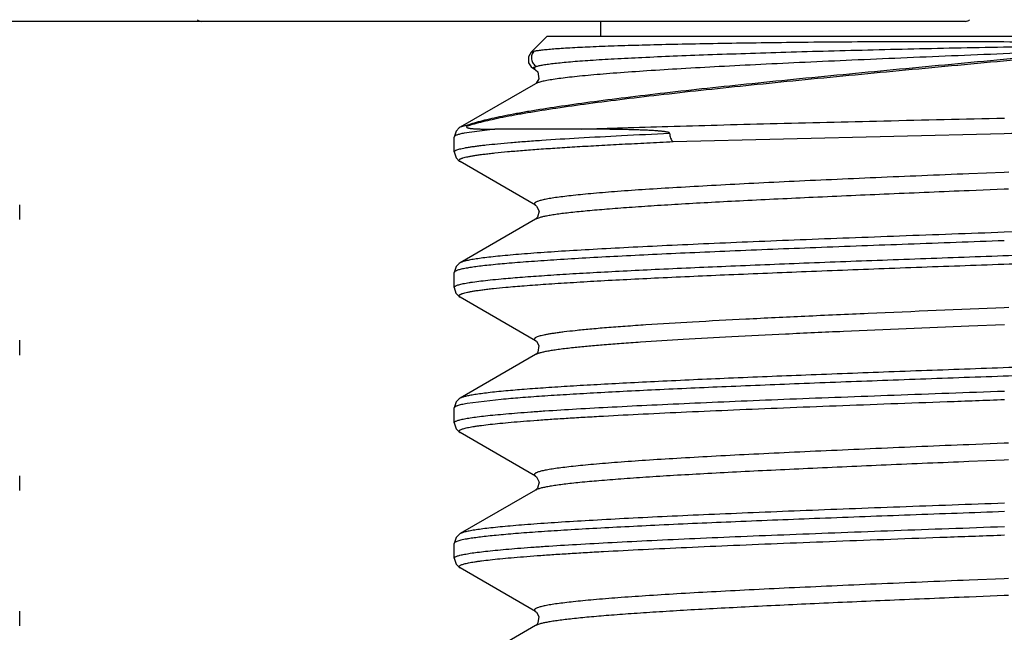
# Model space of a CAD drawing. Header units: inches. Extents: x 0 to 22, y 0 to 17.
# Tile 50 of 106: x 8.356 to 8.558, y 9.072 to 9.198. Entities that reach past the tile are written whole.
import ezdxf

# ---------------------------------------------------------------- set-up
doc = ezdxf.new("R2010")
doc.units = ezdxf.units.IN
doc.header["$LTSCALE"] = 1.21
doc.header["$MEASUREMENT"] = 0
doc.layers.get('0').update_dxf_attribs({"linetype": 'CONTINUOUS'})

msp = doc.modelspace()

# ---------------------------------------------------------------- linework, layer by layer
at = {"color": 7, "linetype": 'CONTINUOUS'}
for p, q in [((8.55005, 9.19755), (8.3263, 9.19755)), ((8.4753, 9.19755), (8.4753, 9.19445)), ((8.4643, 9.19445), (8.46107, 9.19121)), ((8.6763, 9.19445), (8.4643, 9.19445)), ((8.46107, 9.19121), (8.4617, 9.19145)), ((8.46155, 9.18787), (8.46199, 9.18762)), ((8.46168, 9.18818), (8.46212, 9.18831)), ((8.46178, 9.18778), (8.46198, 9.18762)), ((8.46198, 9.18762), (8.46242, 9.18718)), ((8.46199, 9.18477), (8.44654, 9.17584)), ((8.46201, 9.18479), (8.46198, 9.18477)), ((8.44829, 9.17635), (8.44654, 9.17584)), ((8.44654, 9.17584), (8.44654, 9.17583)), ((8.45363, 9.17545), (8.44738, 9.17464)), ((8.47141, 9.17545), (8.45363, 9.17545)), ((8.4453, 9.17079), (8.4453, 9.17383)), ((8.49013, 9.17289), (8.55799, 9.17458)), ((8.46199, 9.15984), (8.44654, 9.16879)), ((8.55799, 9.1666), (8.55073, 9.1663)), ((8.55891, 9.16663), (8.55799, 9.1666)), ((8.55795, 9.16313), (8.55079, 9.16284)), ((8.55887, 9.16317), (8.55795, 9.16313)), ((8.3563, 9.15691), (8.3563, 9.15994)), ((8.46199, 9.157), (8.44654, 9.14807)), ((8.46275, 9.1573), (8.46199, 9.157)), ((8.57024, 9.15473), (8.55799, 9.1543)), ((8.44654, 9.14807), (8.44654, 9.14806)), ((8.4453, 9.14302), (8.4453, 9.14606)), ((8.46199, 9.13208), (8.44654, 9.14102)), ((8.5589, 9.13886), (8.55799, 9.13883)), ((8.558, 9.13536), (8.55073, 9.13506)), ((8.3563, 9.12914), (8.3563, 9.13217)), ((8.46199, 9.12923), (8.44654, 9.1203)), ((8.46217, 9.12933), (8.46199, 9.12923)), ((8.44654, 9.1203), (8.44654, 9.12029)), ((8.45496, 9.12004), (8.44795, 9.1192)), ((8.4453, 9.11525), (8.4453, 9.11829)), ((8.46199, 9.1043), (8.44654, 9.11325)), ((8.55796, 9.11106), (8.55074, 9.11076)), ((8.55888, 9.11109), (8.55796, 9.11106)), ((8.55796, 9.10759), (8.55074, 9.10729)), ((8.55888, 9.10763), (8.55796, 9.10759)), ((8.3563, 9.10137), (8.3563, 9.1044)), ((8.46199, 9.10146), (8.44654, 9.09253)), ((8.4622, 9.10157), (8.46199, 9.10146)), ((8.44654, 9.09253), (8.44654, 9.09252)), ((8.4453, 9.08748), (8.4453, 9.09052)), ((8.46199, 9.07654), (8.44654, 9.08548)), ((8.55796, 9.08329), (8.5508, 9.08299)), ((8.55887, 9.08332), (8.55796, 9.08329)), ((8.55796, 9.07982), (8.5508, 9.07953)), ((8.55887, 9.07986), (8.55796, 9.07982)), ((8.3563, 9.0736), (8.3563, 9.07663)), ((8.4629, 9.07404), (8.46199, 9.07369)), ((8.46199, 9.07369), (8.44654, 9.06476))]:
    msp.add_line(p, q, dxfattribs=at)
for points in [[(8.46107, 9.19121), (8.46051, 9.19026), (8.46056, 9.18905), (8.46107, 9.18823), (8.46155, 9.18787)], [(8.46242, 9.18718), (8.46267, 9.18579), (8.46212, 9.18487), (8.46201, 9.18479)], [(8.44654, 9.17583), (8.44636, 9.17572), (8.44569, 9.17507), (8.4453, 9.17383)], [(8.4453, 9.17079), (8.44569, 9.16955), (8.44636, 9.1689), (8.44654, 9.16879)], [(8.46199, 9.15984), (8.46219, 9.15969), (8.4627, 9.15866)], [(8.4622, 9.15717), (8.462, 9.15701), (8.46198, 9.157)], [(8.4627, 9.15866), (8.46239, 9.15739), (8.4622, 9.15717)], [(8.44654, 9.14806), (8.44631, 9.14792), (8.44569, 9.1473), (8.4453, 9.14606)], [(8.4453, 9.14302), (8.44565, 9.14184), (8.44631, 9.14116), (8.44654, 9.14102)], [(8.46199, 9.13208), (8.46214, 9.13197), (8.46267, 9.13108), (8.46247, 9.12976), (8.46228, 9.12948)], [(8.46228, 9.12948), (8.46203, 9.12926), (8.46198, 9.12923)], [(8.44654, 9.12029), (8.44636, 9.12018), (8.44569, 9.11953), (8.4453, 9.11829)], [(8.4453, 9.11525), (8.44569, 9.11401), (8.44631, 9.11339), (8.44654, 9.11325)], [(8.46199, 9.1043), (8.46219, 9.10414), (8.46271, 9.1031)], [(8.46271, 9.1031), (8.46238, 9.10184), (8.46219, 9.10162)], [(8.46219, 9.10162), (8.462, 9.10147), (8.46198, 9.10146)], [(8.44654, 9.09252), (8.44631, 9.09238), (8.44569, 9.09176), (8.4453, 9.09052)], [(8.4453, 9.08748), (8.44569, 9.08624), (8.44631, 9.08562), (8.44654, 9.08548)], [(8.46199, 9.07654), (8.46214, 9.07642), (8.46266, 9.07555)], [(8.46266, 9.07555), (8.46247, 9.07422), (8.46228, 9.07394)], [(8.46228, 9.07394), (8.46202, 9.07372), (8.46198, 9.07369)]]:
    msp.add_lwpolyline(points, dxfattribs=at)
for centre, start, end in [((8.39355, 9.19873), 225, 270), ((8.55005, 9.19873), 270, 315)]:
    msp.add_arc(centre, 0.00118, start, end, dxfattribs=at)
for points, knots in [([(8.4617, 9.19145), (8.4618, 9.19148), (8.46202, 9.19152), (8.46254, 9.19161), (8.46333, 9.19171), (8.46443, 9.19183), (8.46576, 9.19194), (8.46731, 9.19205), (8.46979, 9.1922), (8.47341, 9.19238), (8.47835, 9.19256), (8.48406, 9.19274), (8.49048, 9.19289), (8.49758, 9.19304), (8.50528, 9.19316), (8.51658, 9.19331), (8.52846, 9.19341), (8.54082, 9.19346), (8.55051, 9.19345), (8.5587, 9.1934), (8.56532, 9.19332), (8.56864, 9.19326), (8.5703, 9.19322)], [0, 0, 0, 0, 0.002864, 0.00623, 0.014475, 0.024735, 0.036999, 0.051249, 0.067461, 0.10565, 0.151278, 0.203978, 0.263324, 0.328824, 0.399931, 0.476049, 0.640719, 0.727885, 0.817305, 0.908247, 0.954067, 1, 1, 1, 1]), ([(8.57933, 9.19145), (8.57217, 9.19076), (8.55788, 9.18941), (8.53673, 9.18744), (8.5195, 9.1858), (8.50633, 9.18448), (8.49711, 9.18352), (8.48844, 9.18257), (8.48039, 9.18163), (8.47303, 9.18069), (8.46641, 9.17976), (8.46138, 9.17897), (8.45776, 9.17834), (8.45536, 9.17788), (8.45318, 9.17742), (8.45121, 9.17697), (8.44947, 9.17652), (8.44839, 9.1762), (8.44788, 9.17604)], [0, 0, 0, 0, 0.162889, 0.325238, 0.481105, 0.554892, 0.625078, 0.691089, 0.752407, 0.808567, 0.859163, 0.903849, 0.923886, 0.942344, 0.959201, 0.974437, 0.988038, 1, 1, 1, 1]), ([(8.57923, 9.19177), (8.5721, 9.19107), (8.55785, 9.18972), (8.53679, 9.18776), (8.51962, 9.18611), (8.5065, 9.1848), (8.49732, 9.18384), (8.48868, 9.18289), (8.48067, 9.18194), (8.47334, 9.18101), (8.46674, 9.18008), (8.46173, 9.17929), (8.45813, 9.17865), (8.45574, 9.1782), (8.45356, 9.17774), (8.4516, 9.17729), (8.44987, 9.17684), (8.44879, 9.17652), (8.44829, 9.17635)], [0, 0, 0, 0, 0.162904, 0.32526, 0.481125, 0.55491, 0.625091, 0.691098, 0.752411, 0.808566, 0.859159, 0.903842, 0.923879, 0.942337, 0.959195, 0.974431, 0.988035, 1, 1, 1, 1]), ([(8.4617, 9.19145), (8.46149, 9.19124), (8.46116, 9.1907), (8.46107, 9.18977), (8.4614, 9.18889), (8.46186, 9.18846), (8.46212, 9.18831)], [0, 0, 0, 0, 0.249563, 0.499773, 0.750125, 1, 1, 1, 1]), ([(8.57923, 9.19177), (8.57208, 9.19148), (8.5614, 9.19104), (8.54727, 9.19046), (8.53694, 9.19003), (8.52693, 9.18959), (8.51735, 9.18916), (8.50829, 9.18872), (8.49983, 9.18829), (8.49206, 9.18786), (8.48506, 9.18742), (8.47973, 9.18705), (8.47591, 9.18675), (8.47338, 9.18653), (8.47109, 9.18632), (8.46904, 9.1861), (8.46724, 9.18588), (8.46568, 9.18567), (8.46455, 9.18548), (8.46378, 9.18533), (8.46329, 9.18522), (8.46287, 9.18511), (8.46252, 9.185), (8.46223, 9.18489), (8.46206, 9.18482), (8.46199, 9.18477)], [0, 0, 0, 0, 0.182591, 0.272769, 0.361017, 0.446493, 0.528353, 0.605798, 0.678073, 0.744479, 0.804364, 0.857154, 0.880723, 0.902336, 0.921939, 0.939484, 0.954935, 0.968259, 0.97943, 0.984202, 0.988431, 0.992121, 0.995273, 0.997895, 1, 1, 1, 1]), ([(8.46212, 9.18831), (8.46221, 9.18834), (8.46241, 9.1884), (8.46274, 9.18848), (8.46313, 9.18856), (8.46376, 9.18868), (8.46469, 9.18882), (8.46597, 9.18897), (8.46747, 9.18913), (8.46919, 9.18929), (8.47112, 9.18944), (8.47411, 9.18965), (8.47835, 9.1899), (8.48401, 9.19019), (8.49041, 9.19047), (8.49748, 9.19074), (8.50517, 9.191), (8.51341, 9.19126), (8.52213, 9.19151), (8.53126, 9.19174), (8.54072, 9.19197), (8.55043, 9.19218), (8.56031, 9.19236), (8.56694, 9.19245), (8.57028, 9.19248)], [0, 0, 0, 0, 0.002646, 0.005796, 0.009456, 0.013628, 0.023504, 0.035419, 0.049358, 0.065295, 0.083202, 0.103043, 0.148365, 0.200888, 0.260171, 0.325715, 0.396964, 0.473311, 0.55411, 0.638677, 0.726294, 0.816222, 0.907706, 1, 1, 1, 1]), ([(8.46155, 9.18787), (8.46153, 9.18788), (8.4615, 9.1879), (8.46146, 9.18794), (8.46144, 9.18798), (8.46145, 9.18803), (8.46148, 9.18807), (8.46153, 9.18811), (8.4616, 9.18814), (8.46165, 9.18817), (8.46168, 9.18818)], [0, 0, 0, 0, 0.141022, 0.24954, 0.335064, 0.415748, 0.512544, 0.638635, 0.800164, 1, 1, 1, 1]), ([(8.46212, 9.18831), (8.46208, 9.18829), (8.462, 9.18825), (8.46189, 9.18818), (8.46181, 9.18811), (8.46176, 9.18805), (8.46172, 9.18798), (8.46172, 9.18791), (8.46174, 9.18784), (8.46177, 9.1878), (8.46178, 9.18778)], [0, 0, 0, 0, 0.193559, 0.35874, 0.497486, 0.613088, 0.711201, 0.800858, 0.893607, 1, 1, 1, 1]), ([(8.55799, 9.17458), (8.56602, 9.17476), (8.578, 9.17504), (8.59386, 9.17541), (8.60544, 9.17568), (8.61665, 9.17596), (8.62737, 9.17624), (8.6375, 9.17652), (8.64693, 9.1768), (8.65557, 9.17708), (8.66223, 9.17732), (8.66709, 9.17751), (8.67037, 9.17765), (8.67339, 9.17779), (8.67614, 9.17793), (8.67861, 9.17807), (8.68081, 9.17821), (8.68271, 9.17835), (8.68433, 9.1785), (8.68548, 9.17862), (8.68626, 9.17872), (8.68673, 9.17879), (8.68712, 9.17886), (8.68744, 9.17893), (8.68766, 9.17899), (8.68779, 9.17904), (8.68784, 9.17907), (8.68787, 9.17908)], [0, 0, 0, 0, 0.185225, 0.276643, 0.366062, 0.452595, 0.535377, 0.613573, 0.686391, 0.753087, 0.812973, 0.840164, 0.865425, 0.888688, 0.909893, 0.928983, 0.945906, 0.960619, 0.973083, 0.983264, 0.987492, 0.991143, 0.994215, 0.996709, 0.998632, 0.999384, 1, 1, 1, 1]), ([(8.47141, 9.17545), (8.47421, 9.17555), (8.48011, 9.17575), (8.48937, 9.17603), (8.49944, 9.17631), (8.51417, 9.1767), (8.53377, 9.17717), (8.54977, 9.17754), (8.558, 9.17773)], [0, 0, 0, 0, 0.096974, 0.204356, 0.321025, 0.445835, 0.714718, 1, 1, 1, 1]), ([(8.44788, 9.17604), (8.44788, 9.17603), (8.44786, 9.17601), (8.44785, 9.17599), (8.44784, 9.17597), (8.44783, 9.17595), (8.44783, 9.17594), (8.44782, 9.17591), (8.44784, 9.17587), (8.44787, 9.17583), (8.44791, 9.1758), (8.44795, 9.17577), (8.44802, 9.17574), (8.44811, 9.17571), (8.44823, 9.17568), (8.44836, 9.17565), (8.44849, 9.17563), (8.44864, 9.17561), (8.44879, 9.17559), (8.449, 9.17557), (8.44927, 9.17555), (8.44962, 9.17553), (8.44999, 9.17551), (8.45038, 9.17549), (8.45079, 9.17548), (8.45122, 9.17547), (8.45183, 9.17546), (8.45263, 9.17545), (8.45329, 9.17545), (8.45363, 9.17545)], [0, 0, 0, 0, 0.005957, 0.010602, 0.013687, 0.015835, 0.019423, 0.022353, 0.031242, 0.03924, 0.047402, 0.055929, 0.06485, 0.083818, 0.104172, 0.125775, 0.148527, 0.172351, 0.197191, 0.223004, 0.27741, 0.335358, 0.396697, 0.461318, 0.529134, 0.600078, 0.674094, 0.831158, 1, 1, 1, 1]), ([(8.48944, 9.17462), (8.48943, 9.17465), (8.48941, 9.17469), (8.48936, 9.17472), (8.48931, 9.17474), (8.48925, 9.17477), (8.48917, 9.17479), (8.48909, 9.17482), (8.48899, 9.17484), (8.48881, 9.17488), (8.48856, 9.17492), (8.48825, 9.17496), (8.48794, 9.175), (8.48763, 9.17503), (8.48733, 9.17506), (8.48692, 9.17509), (8.48642, 9.17513), (8.48581, 9.17516), (8.48521, 9.1752), (8.48461, 9.17523), (8.48402, 9.17525), (8.48323, 9.17528), (8.48226, 9.17531), (8.4811, 9.17535), (8.47996, 9.17537), (8.47884, 9.17539), (8.47773, 9.17541), (8.47664, 9.17542), (8.47521, 9.17544), (8.47347, 9.17545), (8.47209, 9.17545), (8.47141, 9.17545)], [0, 0, 0, 0, 0.005079, 0.007375, 0.00963, 0.014062, 0.018452, 0.022817, 0.027164, 0.035825, 0.053055, 0.070202, 0.087282, 0.104302, 0.121266, 0.138174, 0.171832, 0.205282, 0.238524, 0.27156, 0.30439, 0.337012, 0.401631, 0.46541, 0.52834, 0.59041, 0.65161, 0.711932, 0.771364, 0.887519, 1, 1, 1, 1]), ([(8.44738, 9.17464), (8.44722, 9.1746), (8.44692, 9.17454), (8.44649, 9.17444), (8.44614, 9.17434), (8.44584, 9.17424), (8.44561, 9.17415), (8.44546, 9.17406), (8.44538, 9.17399), (8.44534, 9.17393), (8.44531, 9.17388), (8.4453, 9.17385), (8.4453, 9.17383)], [0, 0, 0, 0, 0.215755, 0.40427, 0.565686, 0.700285, 0.80864, 0.891985, 0.925126, 0.953361, 0.977769, 1, 1, 1, 1]), ([(8.4453, 9.17079), (8.4453, 9.17081), (8.44531, 9.17085), (8.44535, 9.17092), (8.44541, 9.17098), (8.44549, 9.17104), (8.4456, 9.17109), (8.44578, 9.17118), (8.44606, 9.17128), (8.44648, 9.1714), (8.44698, 9.17152), (8.44758, 9.17164), (8.44826, 9.17176), (8.44904, 9.17188), (8.4499, 9.17199), (8.45085, 9.17211), (8.45229, 9.17228), (8.45431, 9.17248), (8.45699, 9.17272), (8.46, 9.17296), (8.46465, 9.17329), (8.47122, 9.1737), (8.47996, 9.17417), (8.48617, 9.17447), (8.48944, 9.17462)], [0, 0, 0, 0, 0.001371, 0.002925, 0.004789, 0.007042, 0.009726, 0.012867, 0.020573, 0.03023, 0.041864, 0.055487, 0.071102, 0.088708, 0.108298, 0.129858, 0.153375, 0.206222, 0.2667, 0.334635, 0.409837, 0.581146, 0.778632, 1, 1, 1, 1]), ([(8.44654, 9.16879), (8.4465, 9.16881), (8.44644, 9.16884), (8.44637, 9.16891), (8.44632, 9.16897), (8.4463, 9.16904), (8.44631, 9.16911), (8.44635, 9.16918), (8.44641, 9.16924), (8.4465, 9.16931), (8.44661, 9.16937), (8.44675, 9.16943), (8.44691, 9.1695), (8.44718, 9.16959), (8.44758, 9.1697), (8.44815, 9.16982), (8.44881, 9.16995), (8.44958, 9.17008), (8.45045, 9.1702), (8.45142, 9.17033), (8.45249, 9.17046), (8.45411, 9.17064), (8.45638, 9.17086), (8.45939, 9.17111), (8.46278, 9.17137), (8.46653, 9.17162), (8.47062, 9.17188), (8.47506, 9.17213), (8.47981, 9.17239), (8.48487, 9.17264), (8.48834, 9.17281), (8.49013, 9.17289)], [0, 0, 0, 0, 0.002614, 0.004764, 0.006522, 0.008024, 0.009474, 0.011099, 0.013064, 0.015467, 0.018361, 0.021776, 0.025729, 0.030232, 0.040908, 0.053834, 0.069021, 0.086472, 0.106183, 0.12814, 0.152327, 0.178728, 0.238094, 0.306048, 0.382369, 0.466807, 0.559083, 0.658884, 0.765879, 0.879718, 1, 1, 1, 1]), ([(8.48944, 9.17462), (8.48945, 9.17445), (8.48948, 9.17411), (8.48962, 9.17363), (8.48982, 9.17321), (8.49002, 9.17298), (8.49013, 9.17289)], [0, 0, 0, 0, 0.272562, 0.535385, 0.779298, 1, 1, 1, 1]), ([(8.55073, 9.1663), (8.54751, 9.16617), (8.54116, 9.1659), (8.53178, 9.1655), (8.52272, 9.1651), (8.51405, 9.1647), (8.50586, 9.1643), (8.4982, 9.16389), (8.49113, 9.16349), (8.48473, 9.1631), (8.47904, 9.1627), (8.47477, 9.16235), (8.47174, 9.16207), (8.46977, 9.16187), (8.46801, 9.16167), (8.46647, 9.16147), (8.46514, 9.16127), (8.46403, 9.16108), (8.46324, 9.1609), (8.46272, 9.16076), (8.46242, 9.16066), (8.46217, 9.16056), (8.46197, 9.16046), (8.46185, 9.16038), (8.46178, 9.1603), (8.46174, 9.16025), (8.46172, 9.1602), (8.46172, 9.16015), (8.46173, 9.1601), (8.46175, 9.16004), (8.46179, 9.15999), (8.46187, 9.15992), (8.46194, 9.15988), (8.46199, 9.15985)], [0, 0, 0, 0, 0.107468, 0.212231, 0.313424, 0.410201, 0.501766, 0.587353, 0.66626, 0.737828, 0.801473, 0.856668, 0.880958, 0.902973, 0.92267, 0.940018, 0.954984, 0.967543, 0.977689, 0.981861, 0.985438, 0.988428, 0.990848, 0.992735, 0.993501, 0.994171, 0.994769, 0.995332, 0.995903, 0.996522, 0.997223, 0.998027, 1, 1, 1, 1]), ([(8.55079, 9.16284), (8.54531, 9.16261), (8.53467, 9.16216), (8.51926, 9.16148), (8.50714, 9.1609), (8.49816, 9.16043), (8.49206, 9.16008), (8.48644, 9.15974), (8.48133, 9.1594), (8.47676, 9.15905), (8.47277, 9.15871), (8.46982, 9.15842), (8.46776, 9.15818), (8.46645, 9.15801), (8.46529, 9.15783), (8.4643, 9.15766), (8.46347, 9.15749), (8.46297, 9.15737), (8.46275, 9.1573)], [0, 0, 0, 0, 0.186114, 0.362284, 0.524215, 0.598594, 0.667962, 0.731906, 0.79003, 0.84199, 0.887469, 0.926199, 0.942965, 0.957963, 0.971174, 0.982588, 0.992197, 1, 1, 1, 1]), ([(8.55799, 9.1543), (8.55085, 9.15404), (8.54025, 9.15366), (8.5263, 9.15313), (8.5163, 9.15275), (8.50672, 9.15236), (8.49763, 9.15197), (8.4891, 9.15158), (8.48121, 9.1512), (8.47401, 9.15081), (8.46755, 9.15043), (8.46266, 9.1501), (8.45916, 9.14983), (8.45686, 9.14963), (8.45477, 9.14944), (8.45291, 9.14925), (8.45127, 9.14905), (8.44987, 9.14886), (8.4487, 9.14867), (8.44787, 9.1485), (8.44733, 9.14837), (8.44701, 9.14827), (8.44675, 9.14817), (8.4466, 9.1481), (8.44654, 9.14807)], [0, 0, 0, 0, 0.192011, 0.284885, 0.374706, 0.460778, 0.542428, 0.619018, 0.689954, 0.754689, 0.812727, 0.863625, 0.886274, 0.906997, 0.925756, 0.942517, 0.957252, 0.969934, 0.980548, 0.989084, 0.992575, 0.995553, 0.998023, 1, 1, 1, 1]), ([(8.55799, 9.15257), (8.55142, 9.15233), (8.53854, 9.15187), (8.51979, 9.15117), (8.5049, 9.15058), (8.49375, 9.15009), (8.4861, 9.14974), (8.47899, 9.14939), (8.47247, 9.14903), (8.46658, 9.14868), (8.46135, 9.14833), (8.45683, 9.14798), (8.45352, 9.14768), (8.45124, 9.14743), (8.44982, 9.14726), (8.44859, 9.14708), (8.44784, 9.14695), (8.44749, 9.14689)], [0, 0, 0, 0, 0.17838, 0.349343, 0.508493, 0.582336, 0.651712, 0.716174, 0.77531, 0.828744, 0.876137, 0.91719, 0.951646, 0.966334, 0.9793, 0.990525, 1, 1, 1, 1]), ([(8.45491, 9.14476), (8.45619, 9.14488), (8.45895, 9.14511), (8.46339, 9.14543), (8.4684, 9.14576), (8.47397, 9.14608), (8.48005, 9.1464), (8.4891, 9.14685), (8.50146, 9.14739), (8.51733, 9.14804), (8.53434, 9.14868), (8.55213, 9.14932), (8.5642, 9.14975), (8.5703, 9.14996)], [0, 0, 0, 0, 0.033368, 0.071935, 0.115497, 0.163824, 0.216657, 0.273716, 0.39926, 0.537755, 0.686201, 0.84139, 1, 1, 1, 1]), ([(8.44749, 9.14689), (8.44732, 9.14686), (8.447, 9.14679), (8.44656, 9.14669), (8.44618, 9.14659), (8.44587, 9.14648), (8.44563, 9.14638), (8.44547, 9.14629), (8.44538, 9.14622), (8.44534, 9.14617), (8.44531, 9.14611), (8.4453, 9.14608), (8.4453, 9.14606)], [0, 0, 0, 0, 0.216491, 0.405572, 0.56737, 0.702151, 0.810464, 0.893505, 0.926377, 0.954259, 0.978238, 1, 1, 1, 1]), ([(8.45586, 9.14303), (8.45713, 9.14315), (8.45987, 9.14338), (8.46428, 9.1437), (8.46925, 9.14402), (8.47478, 9.14435), (8.48082, 9.14467), (8.4898, 9.14512), (8.50206, 9.14566), (8.51781, 9.1463), (8.53469, 9.14695), (8.55233, 9.14759), (8.56431, 9.14802), (8.57037, 9.14823)], [0, 0, 0, 0, 0.033394, 0.071984, 0.115565, 0.163908, 0.216754, 0.273822, 0.399373, 0.537861, 0.686285, 0.841439, 1, 1, 1, 1]), ([(8.4453, 9.14302), (8.4453, 9.14304), (8.44531, 9.14308), (8.44534, 9.14313), (8.44539, 9.14319), (8.44546, 9.14324), (8.44555, 9.1433), (8.4457, 9.14337), (8.44593, 9.14347), (8.44628, 9.14358), (8.44669, 9.14368), (8.44719, 9.14379), (8.44775, 9.1439), (8.4484, 9.14401), (8.4494, 9.14416), (8.45084, 9.14435), (8.45278, 9.14456), (8.45417, 9.1447), (8.45491, 9.14476)], [0, 0, 0, 0, 0.005594, 0.011814, 0.019125, 0.02782, 0.038072, 0.049986, 0.079036, 0.115283, 0.158856, 0.209818, 0.268197, 0.333995, 0.407201, 0.575749, 0.773531, 1, 1, 1, 1]), ([(8.44654, 9.14102), (8.4465, 9.14104), (8.44645, 9.14107), (8.44637, 9.14114), (8.44632, 9.1412), (8.4463, 9.14127), (8.44631, 9.14133), (8.44634, 9.1414), (8.4464, 9.14146), (8.44648, 9.14153), (8.44659, 9.14159), (8.44672, 9.14165), (8.44688, 9.14171), (8.44714, 9.1418), (8.44752, 9.14191), (8.44806, 9.14203), (8.4487, 9.14216), (8.44943, 9.14228), (8.45027, 9.14241), (8.4512, 9.14254), (8.45223, 9.14266), (8.4538, 9.14284), (8.45502, 9.14296), (8.45586, 9.14303)], [0, 0, 0, 0, 0.011225, 0.02049, 0.028092, 0.034571, 0.040765, 0.047619, 0.055851, 0.065888, 0.077965, 0.092216, 0.108723, 0.127534, 0.172173, 0.226279, 0.289906, 0.363067, 0.445745, 0.537909, 0.639514, 0.750469, 1, 1, 1, 1]), ([(8.55799, 9.13883), (8.5487, 9.13845), (8.53507, 9.13788), (8.51743, 9.13709), (8.50544, 9.13651), (8.49459, 9.13593), (8.48635, 9.13543), (8.48047, 9.13503), (8.47664, 9.13474), (8.47322, 9.13445), (8.47109, 9.13424), (8.47009, 9.13413)], [0, 0, 0, 0, 0.316916, 0.464706, 0.601878, 0.726026, 0.83497, 0.883144, 0.926838, 0.965852, 1, 1, 1, 1]), ([(8.55073, 9.13506), (8.54217, 9.13471), (8.52965, 9.13418), (8.51346, 9.13344), (8.50251, 9.13289), (8.4926, 9.13235), (8.48508, 9.13189), (8.47969, 9.13151), (8.47616, 9.13123), (8.473, 9.13096), (8.47102, 9.13077), (8.47009, 9.13067)], [0, 0, 0, 0, 0.318187, 0.465526, 0.601967, 0.725407, 0.833946, 0.882112, 0.925959, 0.965311, 1, 1, 1, 1]), ([(8.47009, 9.13413), (8.46934, 9.13405), (8.46825, 9.13393), (8.46686, 9.13375), (8.46594, 9.13363), (8.46512, 9.1335), (8.46438, 9.13337), (8.46373, 9.13324), (8.46318, 9.13312), (8.46271, 9.13299), (8.46233, 9.13286), (8.46208, 9.13275), (8.46192, 9.13266), (8.46184, 9.1326), (8.46177, 9.13253), (8.46173, 9.13247), (8.46172, 9.1324), (8.46172, 9.13233), (8.46176, 9.13226), (8.46181, 9.1322), (8.46189, 9.13214), (8.46195, 9.1321), (8.46199, 9.13208)], [0, 0, 0, 0, 0.24965, 0.360453, 0.461779, 0.553538, 0.635647, 0.708042, 0.770726, 0.82375, 0.86722, 0.901362, 0.915089, 0.926728, 0.936481, 0.944698, 0.951954, 0.95906, 0.966874, 0.976054, 0.987015, 1, 1, 1, 1]), ([(8.47009, 9.13067), (8.46913, 9.13057), (8.46776, 9.13041), (8.46604, 9.13018), (8.46497, 9.13001), (8.46405, 9.12985), (8.46329, 9.12968), (8.46275, 9.12954), (8.46239, 9.12942), (8.46224, 9.12936), (8.46217, 9.12933)], [0, 0, 0, 0, 0.360341, 0.51335, 0.647939, 0.7639, 0.861136, 0.939737, 0.972132, 1, 1, 1, 1]), ([(8.57024, 9.12696), (8.56419, 9.12675), (8.55222, 9.12632), (8.5346, 9.12568), (8.51773, 9.12504), (8.50201, 9.1244), (8.48976, 9.12385), (8.48079, 9.1234), (8.47476, 9.12308), (8.46924, 9.12276), (8.46427, 9.12244), (8.45987, 9.12212), (8.45713, 9.12189), (8.45586, 9.12177)], [0, 0, 0, 0, 0.158581, 0.313755, 0.462185, 0.600657, 0.726187, 0.783246, 0.836086, 0.884426, 0.928007, 0.966599, 1, 1, 1, 1]), ([(8.5703, 9.12523), (8.56421, 9.12502), (8.55214, 9.12459), (8.53437, 9.12395), (8.51737, 9.12331), (8.50151, 9.12267), (8.48916, 9.12212), (8.48011, 9.12167), (8.47403, 9.12135), (8.46846, 9.12103), (8.46345, 9.12071), (8.45901, 9.12039), (8.45624, 9.12016), (8.45496, 9.12004)], [0, 0, 0, 0, 0.158535, 0.313676, 0.462086, 0.600551, 0.726089, 0.783156, 0.836008, 0.884363, 0.927962, 0.966575, 1, 1, 1, 1]), ([(8.4453, 9.11525), (8.4453, 9.11527), (8.44531, 9.1153), (8.44534, 9.11536), (8.44538, 9.11541), (8.44547, 9.11548), (8.44562, 9.11557), (8.44585, 9.11567), (8.44615, 9.11577), (8.44651, 9.11587), (8.44694, 9.11597), (8.44744, 9.11607), (8.44799, 9.11617), (8.44887, 9.11631), (8.45012, 9.11649), (8.45181, 9.11669), (8.45376, 9.11689), (8.45595, 9.11709), (8.45838, 9.11729), (8.46106, 9.1175), (8.46507, 9.11778), (8.47064, 9.11812), (8.47794, 9.11852), (8.48602, 9.11893), (8.49482, 9.11933), (8.50425, 9.11974), (8.51424, 9.12014), (8.5247, 9.12054), (8.53555, 9.12095), (8.54669, 9.12135), (8.55421, 9.12162), (8.558, 9.12176)], [0, 0, 0, 0, 0.000455, 0.000956, 0.001535, 0.002216, 0.003932, 0.006165, 0.008942, 0.012274, 0.016168, 0.020625, 0.025646, 0.031232, 0.044092, 0.059187, 0.076486, 0.095961, 0.117572, 0.141272, 0.167012, 0.224398, 0.28924, 0.360996, 0.439058, 0.522769, 0.611422, 0.704269, 0.800526, 0.89938, 1, 1, 1, 1]), ([(8.45586, 9.12177), (8.45523, 9.12171), (8.45404, 9.1216), (8.45235, 9.12141), (8.45087, 9.12123), (8.44959, 9.12105), (8.44853, 9.12087), (8.44777, 9.12071), (8.44728, 9.12058), (8.44698, 9.12049), (8.44674, 9.1204), (8.4466, 9.12033), (8.44654, 9.1203)], [0, 0, 0, 0, 0.200594, 0.380003, 0.537879, 0.673998, 0.788217, 0.880478, 0.918407, 0.950908, 0.978057, 1, 1, 1, 1]), ([(8.44795, 9.1192), (8.44774, 9.11916), (8.44736, 9.11909), (8.44682, 9.11898), (8.44636, 9.11887), (8.44604, 9.11877), (8.44582, 9.11869), (8.44568, 9.11864), (8.44557, 9.11858), (8.44542, 9.11849), (8.4453, 9.11838), (8.4453, 9.11829)], [0, 0, 0, 0, 0.219237, 0.410596, 0.574149, 0.710081, 0.767821, 0.818858, 0.863344, 0.901514, 1, 1, 1, 1]), ([(8.44654, 9.11325), (8.44649, 9.11328), (8.44641, 9.11332), (8.44634, 9.1134), (8.44631, 9.11345), (8.4463, 9.11351), (8.44631, 9.11357), (8.44634, 9.11362), (8.44638, 9.11367), (8.44644, 9.11373), (8.44655, 9.1138), (8.44674, 9.11389), (8.44702, 9.114), (8.44738, 9.1141), (8.4478, 9.11421), (8.44829, 9.11431), (8.44885, 9.11442), (8.44948, 9.11452), (8.45018, 9.11463), (8.45125, 9.11477), (8.45276, 9.11495), (8.45477, 9.11516), (8.45705, 9.11537), (8.45959, 9.11558), (8.46238, 9.1158), (8.46542, 9.11601), (8.4687, 9.11622), (8.47222, 9.11643), (8.47734, 9.11672), (8.48426, 9.11708), (8.49315, 9.1175), (8.50274, 9.11792), (8.51295, 9.11834), (8.52368, 9.11876), (8.53484, 9.11918), (8.54633, 9.1196), (8.55408, 9.11988), (8.558, 9.12002)], [0, 0, 0, 0, 0.001607, 0.002234, 0.00277, 0.003251, 0.003725, 0.004244, 0.004846, 0.005558, 0.006394, 0.008476, 0.011135, 0.014391, 0.018251, 0.02272, 0.027799, 0.033488, 0.039787, 0.046693, 0.062313, 0.080318, 0.100673, 0.123335, 0.148248, 0.175358, 0.204606, 0.235922, 0.269235, 0.341544, 0.420872, 0.506494, 0.597627, 0.693436, 0.793047, 0.895546, 1, 1, 1, 1]), ([(8.55074, 9.11076), (8.54752, 9.11063), (8.54117, 9.11036), (8.53179, 9.10996), (8.52273, 9.10956), (8.51406, 9.10916), (8.50586, 9.10876), (8.4982, 9.10836), (8.49114, 9.10796), (8.48474, 9.10756), (8.47904, 9.10716), (8.47477, 9.10681), (8.47174, 9.10653), (8.46977, 9.10633), (8.46801, 9.10613), (8.46647, 9.10593), (8.46514, 9.10573), (8.46403, 9.10554), (8.46324, 9.10536), (8.46272, 9.10522), (8.46242, 9.10512), (8.46217, 9.10502), (8.46197, 9.10492), (8.46185, 9.10484), (8.46178, 9.10476), (8.46174, 9.10471), (8.46172, 9.10466), (8.46172, 9.10461), (8.46173, 9.10456), (8.46175, 9.1045), (8.46179, 9.10445), (8.46187, 9.10438), (8.46194, 9.10434), (8.46199, 9.10431)], [0, 0, 0, 0, 0.107464, 0.212226, 0.313416, 0.410195, 0.501758, 0.587348, 0.666253, 0.737824, 0.801468, 0.856667, 0.880956, 0.90297, 0.922669, 0.940019, 0.954984, 0.967543, 0.977691, 0.981864, 0.985441, 0.98843, 0.990849, 0.992735, 0.993502, 0.994171, 0.99477, 0.995333, 0.995904, 0.996523, 0.997223, 0.998027, 1, 1, 1, 1]), ([(8.55074, 9.10729), (8.54509, 9.10706), (8.53409, 9.1066), (8.52059, 9.106), (8.51038, 9.10551), (8.50327, 9.10516), (8.49661, 9.1048), (8.49042, 9.10445), (8.48476, 9.10409), (8.47966, 9.10374), (8.47516, 9.10338), (8.47179, 9.10308), (8.46941, 9.10283), (8.46788, 9.10265), (8.46651, 9.10247), (8.46531, 9.1023), (8.46428, 9.10212), (8.46343, 9.10194), (8.46283, 9.10179), (8.46244, 9.10166), (8.46227, 9.1016), (8.4622, 9.10157)], [0, 0, 0, 0, 0.191245, 0.371731, 0.456455, 0.536748, 0.612094, 0.681992, 0.745995, 0.803682, 0.854684, 0.898674, 0.91795, 0.935375, 0.950924, 0.964573, 0.976305, 0.986115, 0.994006, 0.997237, 1, 1, 1, 1]), ([(8.558, 9.09876), (8.55085, 9.0985), (8.54026, 9.09812), (8.52632, 9.09759), (8.51632, 9.09721), (8.50674, 9.09682), (8.49765, 9.09643), (8.48912, 9.09605), (8.48123, 9.09566), (8.47402, 9.09527), (8.46756, 9.09489), (8.46267, 9.09456), (8.45917, 9.09429), (8.45686, 9.09409), (8.45477, 9.0939), (8.45291, 9.09371), (8.45128, 9.09351), (8.44987, 9.09332), (8.4487, 9.09313), (8.44787, 9.09296), (8.44733, 9.09283), (8.44701, 9.09273), (8.44675, 9.09263), (8.4466, 9.09256), (8.44654, 9.09253)], [0, 0, 0, 0, 0.191952, 0.284796, 0.374588, 0.460634, 0.542267, 0.618855, 0.689807, 0.754572, 0.812643, 0.863574, 0.886235, 0.906969, 0.925737, 0.942506, 0.957244, 0.96993, 0.980546, 0.989083, 0.992575, 0.995553, 0.998023, 1, 1, 1, 1]), ([(8.558, 9.09703), (8.55157, 9.0968), (8.53898, 9.09635), (8.52062, 9.09566), (8.50349, 9.09498), (8.49016, 9.0944), (8.48042, 9.09392), (8.47392, 9.09358), (8.46801, 9.09323), (8.46272, 9.09289), (8.4581, 9.09255), (8.45468, 9.09225), (8.4523, 9.09201), (8.45078, 9.09184), (8.44944, 9.09166), (8.44862, 9.09154), (8.44823, 9.09148)], [0, 0, 0, 0, 0.175487, 0.343944, 0.501242, 0.643526, 0.707931, 0.767307, 0.821287, 0.86954, 0.911768, 0.947719, 0.963273, 0.977182, 0.989429, 1, 1, 1, 1]), ([(8.4453, 9.08748), (8.4453, 9.0875), (8.44531, 9.08753), (8.44534, 9.08759), (8.44538, 9.08764), (8.44547, 9.08771), (8.44562, 9.0878), (8.44585, 9.0879), (8.44615, 9.088), (8.44651, 9.0881), (8.44694, 9.0882), (8.44764, 9.08834), (8.44868, 9.08852), (8.45012, 9.08872), (8.45181, 9.08892), (8.45376, 9.08912), (8.45595, 9.08932), (8.45838, 9.08952), (8.46105, 9.08973), (8.46507, 9.09001), (8.47063, 9.09035), (8.47793, 9.09075), (8.48601, 9.09116), (8.49481, 9.09156), (8.50424, 9.09197), (8.51423, 9.09237), (8.5247, 9.09277), (8.53555, 9.09318), (8.54669, 9.09358), (8.55421, 9.09385), (8.558, 9.09399)], [0, 0, 0, 0, 0.000456, 0.000956, 0.001535, 0.002216, 0.003933, 0.006167, 0.008945, 0.012278, 0.016172, 0.02063, 0.031238, 0.044097, 0.059187, 0.076482, 0.095949, 0.117549, 0.141237, 0.166965, 0.224325, 0.289148, 0.360892, 0.438952, 0.522669, 0.611336, 0.704201, 0.800479, 0.899357, 1, 1, 1, 1]), ([(8.44654, 9.08548), (8.44649, 9.08551), (8.44641, 9.08555), (8.44634, 9.08563), (8.44631, 9.08568), (8.4463, 9.08574), (8.44631, 9.0858), (8.44634, 9.08585), (8.44638, 9.0859), (8.44644, 9.08596), (8.44655, 9.08603), (8.44674, 9.08612), (8.44703, 9.08623), (8.44738, 9.08633), (8.4478, 9.08644), (8.44829, 9.08654), (8.44885, 9.08665), (8.44948, 9.08675), (8.45018, 9.08686), (8.45125, 9.087), (8.45276, 9.08718), (8.45478, 9.08739), (8.45705, 9.0876), (8.45959, 9.08781), (8.46238, 9.08803), (8.46542, 9.08824), (8.4687, 9.08845), (8.47221, 9.08866), (8.47733, 9.08895), (8.48426, 9.08931), (8.49314, 9.08973), (8.50273, 9.09015), (8.51294, 9.09057), (8.52368, 9.09099), (8.53484, 9.09141), (8.54633, 9.09183), (8.55408, 9.09211), (8.558, 9.09225)], [0, 0, 0, 0, 0.001607, 0.002234, 0.00277, 0.003251, 0.003725, 0.004244, 0.004847, 0.005559, 0.006396, 0.00848, 0.011141, 0.014398, 0.01826, 0.02273, 0.02781, 0.033501, 0.0398, 0.046705, 0.062322, 0.080324, 0.100671, 0.123321, 0.148222, 0.175321, 0.204555, 0.235859, 0.269161, 0.341455, 0.420777, 0.506402, 0.597547, 0.693373, 0.793003, 0.895524, 1, 1, 1, 1]), ([(8.44823, 9.09148), (8.448, 9.09144), (8.44758, 9.09137), (8.44698, 9.09125), (8.44648, 9.09113), (8.44606, 9.09101), (8.44578, 9.09091), (8.4456, 9.09082), (8.44549, 9.09076), (8.44541, 9.0907), (8.44535, 9.09064), (8.44531, 9.09058), (8.4453, 9.09054), (8.4453, 9.09052)], [0, 0, 0, 0, 0.219647, 0.411252, 0.574871, 0.710665, 0.819018, 0.863185, 0.900935, 0.932625, 0.958861, 0.980714, 1, 1, 1, 1]), ([(8.5508, 9.08299), (8.54758, 9.08286), (8.54122, 9.08259), (8.53184, 9.08219), (8.52277, 9.08179), (8.5141, 9.08139), (8.5059, 9.08099), (8.49823, 9.08059), (8.49116, 9.08019), (8.48476, 9.07979), (8.47906, 9.07939), (8.47478, 9.07904), (8.47175, 9.07876), (8.46978, 9.07856), (8.46802, 9.07836), (8.46647, 9.07816), (8.46514, 9.07797), (8.46403, 9.07777), (8.46324, 9.07759), (8.46273, 9.07745), (8.46242, 9.07735), (8.46217, 9.07725), (8.46197, 9.07715), (8.46185, 9.07707), (8.46178, 9.07699), (8.46174, 9.07694), (8.46172, 9.07689), (8.46172, 9.07684), (8.46173, 9.07679), (8.46175, 9.07673), (8.46179, 9.07668), (8.46187, 9.07661), (8.46194, 9.07657), (8.46199, 9.07654)], [0, 0, 0, 0, 0.107443, 0.21219, 0.313367, 0.410139, 0.501697, 0.587287, 0.666193, 0.737769, 0.801418, 0.856624, 0.880915, 0.902936, 0.922642, 0.939994, 0.954961, 0.967528, 0.977683, 0.981857, 0.985434, 0.988424, 0.990846, 0.992735, 0.993503, 0.994174, 0.994773, 0.995336, 0.995906, 0.996524, 0.997224, 0.998027, 1, 1, 1, 1]), ([(8.5508, 9.07953), (8.54537, 9.0793), (8.5348, 9.07886), (8.5195, 9.07818), (8.50745, 9.07761), (8.49851, 9.07714), (8.49243, 9.0768), (8.48682, 9.07645), (8.48171, 9.07611), (8.47714, 9.07577), (8.47313, 9.07544), (8.47014, 9.07514), (8.46806, 9.0749), (8.46672, 9.07473), (8.46554, 9.07456), (8.46452, 9.07439), (8.46366, 9.07422), (8.46314, 9.0741), (8.4629, 9.07404)], [0, 0, 0, 0, 0.185004, 0.36024, 0.521502, 0.59567, 0.664922, 0.728852, 0.787068, 0.839233, 0.885032, 0.924201, 0.94123, 0.956519, 0.970052, 0.981814, 0.991798, 1, 1, 1, 1])]:
    msp.add_open_spline(points, degree=3, knots=knots, dxfattribs=at)

doc.saveas('drawing.dxf')
